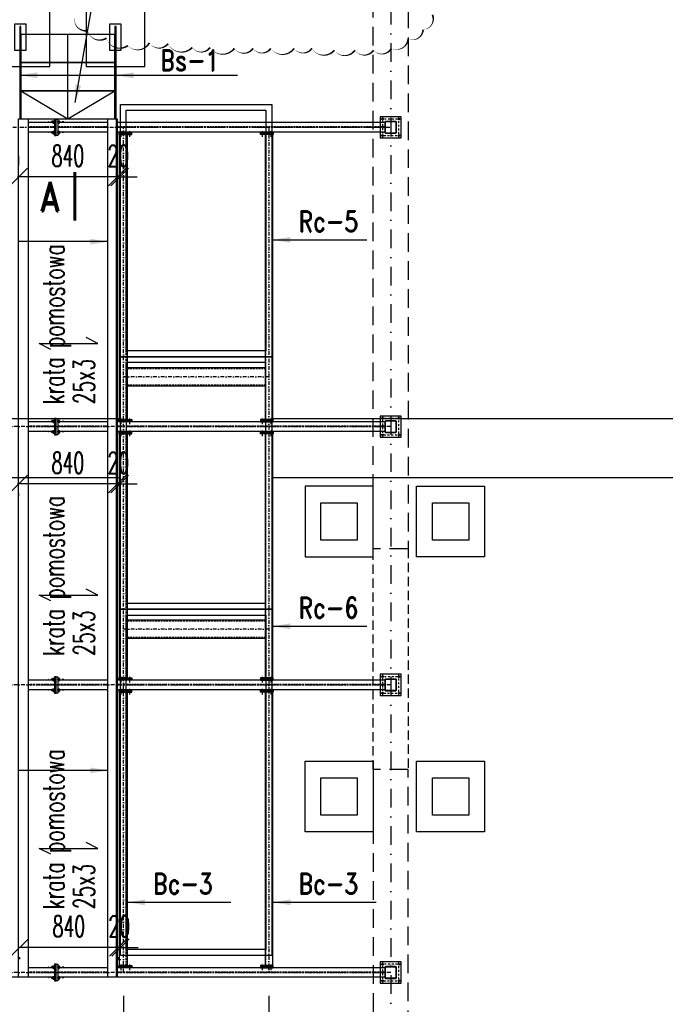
# Model space of a CAD drawing. Header units: millimetres. Extents: x -228255 to 14536, y -140109 to 119945.
# Tile 108 of 123: x -139315 to -133814, y 77579 to 85966. Entities that reach past the tile are written whole.
import ezdxf
from ezdxf.enums import TextEntityAlignment as Align

# ---------------------------------------------------------------- set-up
doc = ezdxf.new("R2010")
doc.units = ezdxf.units.MM
doc.header["$LTSCALE"] = 2.5
for name, pattern in [('DASHDOT', [25.4, 12.7, -6.35, 0, -6.35]), ('DASHDOT2', [12.7, 6.35, -3.175, 0, -3.175]), ('DASHED', [19.05, 12.7, -6.35]), ('DASHED2', [9.525, 6.35, -3.175])]:
    doc.linetypes.add(name, pattern=pattern)
for name, color, linetype in [('Gruba', 6, 'Continuous'), ('Kominy', 3, 'Continuous'), ('Krata pomostowa', 41, 'Continuous'), ('Laczniki', 30, 'Continuous'), ('Nadproza', 202, 'DASHED2'), ('Nr_dzwigar', 42, 'Continuous'), ('Nr_platwie', 230, 'Continuous'), ('Odnosnik', 54, 'Continuous'), ('Osie', 134, 'DASHDOT'), ('Osie_stal', 221, 'DASHDOT2'), ('S_dzwigary', 77, 'Continuous'), ('S_platwie', 13, 'Continuous'), ('Sciany_nosne', 2, 'DASHED'), ('stal', 4, 'Continuous'), ('Stal_nw', 181, 'DASHED2'), ('Urządzenie', 45, 'Continuous'), ('Uwagi', 10, 'Continuous'), ('Widok', 8, 'Continuous'), ('Wymiary', 86, 'Continuous')]:
    doc.layers.add(name, color=color, linetype=linetype)
doc.styles.add('Romans', font='romans.shx', dxfattribs={"width": 0.6})
doc.styles.get("Standard").update_dxf_attribs({"font": 'romans.shx', "width": 0.65})
doc.styles.add('style1', font='romand.shx', dxfattribs={"width": 0.8})
doc.dimstyles.new('Skala_100', dxfattribs={"dimtxt": 180, "dimasz": 150, "dimexe": 100, "dimexo": 200, "dimgap": 90, "dimtad": 1, "dimdec": 0, "dimrnd": 1, "dimdsep": 46, "dimtxsty": 'Romans', "dimblk": 'OBLIQUE', "dimcen": 0, "dimdle": 10, "dimclrd": 256, "dimclre": 256, "dimclrt": 31, "dimadec": 0, "dimazin": 0, "dimtfac": 1, "dimtdec": 0, "dimtix": 1, "dimtmove": 2, "dimatfit": 0, "dimfxl": 1, "dimtolj": 1, "dimtzin": 0, "dimlwd": -1, "dimlwe": -1, "dimarcsym": 0})

# ---------------------------------------------------------------- blocks, each defined once
blk = doc.blocks.new('Zk100x100x4')
for points in [[(-42, -50), (42, -50, 0.414214), (50, -42), (50, 42, 0.414214), (42, 50), (-42, 50, 0.414214), (-50, 42), (-50, -42, 0.414214)], [(-42, -46), (42, -46, 0.414214), (46, -42), (46, 42, 0.414214), (42, 46), (-42, 46, 0.414214), (-46, 42), (-46, -42, 0.414214)]]:
    blk.add_lwpolyline(points, format="xyb", close=True)
blk = doc.blocks.new('_Oblique')
at = {"color": 0, "linetype": 'ByBlock', "lineweight": -2}
blk.add_line((-0.5, -0.5), (0.5, 0.5), dxfattribs=at)
blk = doc.blocks.new('*D406')
at = {"layer": 'Defpoints', "color": 0, "ltscale": 0.5, "transparency": 16777216}
for p in [(-138431.2, 77849.6), (-141853.7, 77328.5), (-141853.7, 77068.3)]:
    blk.add_point(p, dxfattribs=at)
at = {"layer": 'Wymiary', "ltscale": 0.5, "transparency": 16777216}
for p, q in [((-138431.2, 77649.6), (-138431.2, 76968.3)), ((-141853.7, 77128.5), (-141853.7, 76968.3)), ((-138421.2, 77068.3), (-141863.7, 77068.3))]:
    blk.add_line(p, q, dxfattribs=at)
at = {"layer": 'Wymiary', "ltscale": 0.5, "transparency": 16777216, "xscale": 150, "yscale": 150, "zscale": 150, "rotation": 180}
blk.add_blockref('_Oblique', (-141853.7, 77068.3), dxfattribs=at)
at = {"layer": 'Wymiary', "ltscale": 0.5, "transparency": 16777216, "xscale": 150, "yscale": 150, "zscale": 150}
blk.add_blockref('_Oblique', (-138431.2, 77068.3), dxfattribs=at)
at = {"layer": 'Wymiary', "color": 31, "ltscale": 0.5, "transparency": 16777216, "insert": (-140142.5, 77248.3), "char_height": 180, "attachment_point": 5, "style": 'Romans'}
blk.add_mtext('\\A1;3422', dxfattribs=at)
blk = doc.blocks.new('*D407')
at = {"layer": 'Defpoints', "color": 0, "ltscale": 0.5, "transparency": 16777216}
for p in [(-138431.2, 77849.6), (-137191.2, 77849.6), (-137191.2, 77068.3)]:
    blk.add_point(p, dxfattribs=at)
at = {"layer": 'Wymiary', "ltscale": 0.5, "transparency": 16777216}
for p, q in [((-138431.2, 77649.6), (-138431.2, 76968.3)), ((-137191.2, 77649.6), (-137191.2, 76968.3)), ((-138441.2, 77068.3), (-137181.2, 77068.3))]:
    blk.add_line(p, q, dxfattribs=at)
at = {"layer": 'Wymiary', "ltscale": 0.5, "transparency": 16777216, "xscale": 150, "yscale": 150, "zscale": 150, "rotation": 180}
blk.add_blockref('_Oblique', (-138431.2, 77068.3), dxfattribs=at)
at = {"layer": 'Wymiary', "ltscale": 0.5, "transparency": 16777216, "xscale": 150, "yscale": 150, "zscale": 150}
blk.add_blockref('_Oblique', (-137191.2, 77068.3), dxfattribs=at)
at = {"layer": 'Wymiary', "color": 31, "ltscale": 0.5, "transparency": 16777216, "insert": (-137811.2, 77248.3), "char_height": 180, "attachment_point": 5, "style": 'Romans'}
blk.add_mtext('\\A1;1240', dxfattribs=at)
blk = doc.blocks.new('*D408')
at = {"layer": 'Defpoints', "color": 0, "ltscale": 0.5, "transparency": 16777216}
for p in [(-137191.2, 77849.6), (-136153.7, 77351.9), (-136153.7, 77068.3)]:
    blk.add_point(p, dxfattribs=at)
at = {"layer": 'Wymiary', "ltscale": 0.5, "transparency": 16777216}
for p, q in [((-137191.2, 77649.6), (-137191.2, 76968.3)), ((-136153.7, 77151.9), (-136153.7, 76968.3)), ((-137201.2, 77068.3), (-136143.7, 77068.3))]:
    blk.add_line(p, q, dxfattribs=at)
at = {"layer": 'Wymiary', "ltscale": 0.5, "transparency": 16777216, "xscale": 150, "yscale": 150, "zscale": 150, "rotation": 180}
blk.add_blockref('_Oblique', (-137191.2, 77068.3), dxfattribs=at)
at = {"layer": 'Wymiary', "ltscale": 0.5, "transparency": 16777216, "xscale": 150, "yscale": 150, "zscale": 150}
blk.add_blockref('_Oblique', (-136153.7, 77068.3), dxfattribs=at)
at = {"layer": 'Wymiary', "color": 31, "ltscale": 0.5, "transparency": 16777216, "insert": (-136672.5, 77248.3), "char_height": 180, "attachment_point": 5, "style": 'Romans'}
blk.add_mtext('\\A1;1038', dxfattribs=at)
blk = doc.blocks.new('nakretkaM12')
at = {"ltscale": 0.2}
for p, q in [((-10, 8.2), (-10, 5.5)), ((-10, 5.5), (-10, -5.5)), ((-9, 11), (-1, 11)), ((-9, 5.5), (-1, 5.5)), ((0, 8.2), (0, 5.5)), ((0, 5.5), (0, -5.5)), ((-10, -5.5), (-10, -8.2)), ((-9, -5.5), (-1, -5.5)), ((-9, -11), (-1, -11)), ((0, -5.5), (0, -8.2))]:
    blk.add_line(p, q, dxfattribs=at)
for centre, radius, start, end in [((-5.7, 8.2), 4.26, 139.93201, 220.06799), ((5.5, 0), 15.5, 159.33452, 200.66548), ((-4.3, 8.2), 4.26, 319.93201, 40.06799), ((-15.5, 0), 15.5, 339.33452, 20.66548), ((-5.7, -8.2), 4.26, 139.93201, 220.06799), ((-4.3, -8.2), 4.26, 319.93201, 40.06799)]:
    blk.add_arc(centre, radius, start, end, dxfattribs=at)
blk = doc.blocks.new('*D567')
at = {"layer": 'Defpoints', "color": 0, "ltscale": 0.5, "transparency": 16777216}
for p in [(-138483.7, 84626.7), (-138483.7, 84539.3), (-138463.7, 84539.3)]:
    blk.add_point(p, dxfattribs=at)
at = {"layer": 'Wymiary', "ltscale": 0.5, "transparency": 16777216}
for p, q in [((-138483.7, 84739.3), (-138483.7, 84726.7)), ((-138463.7, 84739.3), (-138463.7, 84726.7)), ((-138483.7, 84626.7), (-138633.7, 84626.7)), ((-138463.7, 84626.7), (-138483.7, 84626.7)), ((-138463.7, 84626.7), (-138313.7, 84626.7))]:
    blk.add_line(p, q, dxfattribs=at)
at = {"layer": 'Wymiary', "ltscale": 0.5, "transparency": 16777216, "xscale": 150, "yscale": 150, "zscale": 150}
blk.add_blockref('_Oblique', (-138483.7, 84626.7), dxfattribs=at)
at = {"layer": 'Wymiary', "ltscale": 0.5, "transparency": 16777216, "xscale": 150, "yscale": 150, "zscale": 150, "rotation": 180}
blk.add_blockref('_Oblique', (-138463.7, 84626.7), dxfattribs=at)
at = {"layer": 'Wymiary', "color": 31, "ltscale": 0.5, "transparency": 16777216, "insert": (-138473.7, 84806.7), "char_height": 180, "attachment_point": 5, "style": 'Romans'}
blk.add_mtext('\\A1;20', dxfattribs=at)
blk = doc.blocks.new('*D568')
at = {"layer": 'Defpoints', "color": 0, "ltscale": 0.5, "transparency": 16777216}
for p in [(-139323.7, 84626.7), (-139323.7, 84607.3), (-138483.7, 84539.3)]:
    blk.add_point(p, dxfattribs=at)
at = {"layer": 'Wymiary', "ltscale": 0.5, "transparency": 16777216}
for p, q in [((-139323.7, 84807.3), (-139323.7, 84726.7)), ((-138483.7, 84739.3), (-138483.7, 84726.7)), ((-138473.7, 84626.7), (-139333.7, 84626.7))]:
    blk.add_line(p, q, dxfattribs=at)
at = {"layer": 'Wymiary', "ltscale": 0.5, "transparency": 16777216, "xscale": 150, "yscale": 150, "zscale": 150, "rotation": 180}
blk.add_blockref('_Oblique', (-139323.7, 84626.7), dxfattribs=at)
at = {"layer": 'Wymiary', "ltscale": 0.5, "transparency": 16777216, "xscale": 150, "yscale": 150, "zscale": 150}
blk.add_blockref('_Oblique', (-138483.7, 84626.7), dxfattribs=at)
at = {"layer": 'Wymiary', "color": 31, "ltscale": 0.5, "transparency": 16777216, "insert": (-138903.7, 84806.7), "char_height": 180, "attachment_point": 5, "style": 'Romans'}
blk.add_mtext('\\A1;840', dxfattribs=at)
blk = doc.blocks.new('*D569')
at = {"layer": 'Defpoints', "color": 0, "ltscale": 0.5, "transparency": 16777216}
for p in [(-139323.7, 82130.5), (-138483.7, 82130.5), (-139323.7, 82011.6)]:
    blk.add_point(p, dxfattribs=at)
at = {"layer": 'Wymiary', "ltscale": 0.5, "transparency": 16777216}
for p, q in [((-138473.7, 82011.6), (-139333.7, 82011.6)), ((-139323.7, 81930.5), (-139323.7, 81911.6)), ((-138483.7, 81930.5), (-138483.7, 81911.6))]:
    blk.add_line(p, q, dxfattribs=at)
at = {"layer": 'Wymiary', "ltscale": 0.5, "transparency": 16777216, "xscale": 150, "yscale": 150, "zscale": 150, "rotation": 180}
blk.add_blockref('_Oblique', (-139323.7, 82011.6), dxfattribs=at)
at = {"layer": 'Wymiary', "ltscale": 0.5, "transparency": 16777216, "xscale": 150, "yscale": 150, "zscale": 150}
blk.add_blockref('_Oblique', (-138483.7, 82011.6), dxfattribs=at)
at = {"layer": 'Wymiary', "color": 31, "ltscale": 0.5, "transparency": 16777216, "insert": (-138903.7, 82191.6), "char_height": 180, "attachment_point": 5, "style": 'Romans'}
blk.add_mtext('\\A1;840', dxfattribs=at)
blk = doc.blocks.new('*D570')
at = {"layer": 'Defpoints', "color": 0, "ltscale": 0.5, "transparency": 16777216}
for p in [(-138483.7, 82102.5), (-138463.7, 82102.5), (-138463.7, 82011.6)]:
    blk.add_point(p, dxfattribs=at)
at = {"layer": 'Wymiary', "ltscale": 0.5, "transparency": 16777216}
for p, q in [((-138483.7, 82011.6), (-138633.7, 82011.6)), ((-138483.7, 82011.6), (-138463.7, 82011.6)), ((-138463.7, 82011.6), (-138313.7, 82011.6)), ((-138483.7, 81902.5), (-138483.7, 81911.6)), ((-138463.7, 81902.5), (-138463.7, 81911.6))]:
    blk.add_line(p, q, dxfattribs=at)
at = {"layer": 'Wymiary', "ltscale": 0.5, "transparency": 16777216, "xscale": 150, "yscale": 150, "zscale": 150}
blk.add_blockref('_Oblique', (-138483.7, 82011.6), dxfattribs=at)
at = {"layer": 'Wymiary', "ltscale": 0.5, "transparency": 16777216, "xscale": 150, "yscale": 150, "zscale": 150, "rotation": 180}
blk.add_blockref('_Oblique', (-138463.7, 82011.6), dxfattribs=at)
at = {"layer": 'Wymiary', "color": 31, "ltscale": 0.5, "transparency": 16777216, "insert": (-138473.7, 82191.6), "char_height": 180, "attachment_point": 5, "style": 'Romans'}
blk.add_mtext('\\A1;20', dxfattribs=at)
blk = doc.blocks.new('*D571')
at = {"layer": 'Defpoints', "color": 0, "ltscale": 0.5, "transparency": 16777216}
for p in [(-139315.7, 78181.3), (-138475.7, 78181.3), (-139315.7, 78062.4)]:
    blk.add_point(p, dxfattribs=at)
at = {"layer": 'Wymiary', "ltscale": 0.5, "transparency": 16777216}
for p, q in [((-138465.7, 78062.4), (-139325.7, 78062.4)), ((-139315.7, 77981.3), (-139315.7, 77962.4)), ((-138475.7, 77981.3), (-138475.7, 77962.4))]:
    blk.add_line(p, q, dxfattribs=at)
at = {"layer": 'Wymiary', "ltscale": 0.5, "transparency": 16777216, "xscale": 150, "yscale": 150, "zscale": 150, "rotation": 180}
blk.add_blockref('_Oblique', (-139315.7, 78062.4), dxfattribs=at)
at = {"layer": 'Wymiary', "ltscale": 0.5, "transparency": 16777216, "xscale": 150, "yscale": 150, "zscale": 150}
blk.add_blockref('_Oblique', (-138475.7, 78062.4), dxfattribs=at)
at = {"layer": 'Wymiary', "color": 31, "ltscale": 0.5, "transparency": 16777216, "insert": (-138895.7, 78242.4), "char_height": 180, "attachment_point": 5, "style": 'Romans'}
blk.add_mtext('\\A1;840', dxfattribs=at)
blk = doc.blocks.new('*D572')
at = {"layer": 'Defpoints', "color": 0, "ltscale": 0.5, "transparency": 16777216}
for p in [(-138475.7, 78153.3), (-138455.7, 78153.3), (-138455.7, 78062.4)]:
    blk.add_point(p, dxfattribs=at)
at = {"layer": 'Wymiary', "ltscale": 0.5, "transparency": 16777216}
for p, q in [((-138475.7, 78062.4), (-138625.7, 78062.4)), ((-138475.7, 78062.4), (-138455.7, 78062.4)), ((-138455.7, 78062.4), (-138305.7, 78062.4)), ((-138475.7, 77953.3), (-138475.7, 77962.4)), ((-138455.7, 77953.3), (-138455.7, 77962.4))]:
    blk.add_line(p, q, dxfattribs=at)
at = {"layer": 'Wymiary', "ltscale": 0.5, "transparency": 16777216, "xscale": 150, "yscale": 150, "zscale": 150}
blk.add_blockref('_Oblique', (-138475.7, 78062.4), dxfattribs=at)
at = {"layer": 'Wymiary', "ltscale": 0.5, "transparency": 16777216, "xscale": 150, "yscale": 150, "zscale": 150, "rotation": 180}
blk.add_blockref('_Oblique', (-138455.7, 78062.4), dxfattribs=at)
at = {"layer": 'Wymiary', "color": 31, "ltscale": 0.5, "transparency": 16777216, "insert": (-138465.7, 78242.4), "char_height": 180, "attachment_point": 5, "style": 'Romans'}
blk.add_mtext('\\A1;20', dxfattribs=at)

msp = doc.modelspace()

# ---------------------------------------------------------------- linework, layer by layer
at = {"layer": 'Gruba', "const_width": 25}
msp.add_lwpolyline([(-138845.68, 84669.53), (-138845.68, 84252.86)], dxfattribs=at)
at = {"layer": 'Gruba', "ltscale": 0.5}
for points in [[(-139049.24, 83158.02), (-139149.24, 83208.02), (-138649.24, 83208.02), (-138749.24, 83258.02)], [(-139049.24, 81015.28), (-139149.24, 81065.28), (-138649.24, 81065.28), (-138749.24, 81115.28)], [(-139049.24, 78856.23), (-139149.24, 78906.23), (-138649.24, 78906.23), (-138749.24, 78956.23)]]:
    msp.add_lwpolyline(points, dxfattribs=at)
at = {"layer": 'Kominy', "ltscale": 5}
for points in [[(-136303.61, 81991.17), (-136883.61, 81991.17), (-136883.61, 81391.17), (-136303.61, 81391.17)], [(-135933.7, 81991.17), (-135353.7, 81991.17), (-135353.7, 81391.17), (-135933.7, 81391.17)], [(-136748.61, 81851.17), (-136438.61, 81851.17), (-136438.61, 81531.17), (-136748.61, 81531.17)], [(-135798.7, 81851.17), (-135488.7, 81851.17), (-135488.7, 81531.17), (-135798.7, 81531.17)], [(-136883.61, 79649.24), (-136303.61, 79649.24), (-136303.61, 79049.24), (-136883.61, 79049.24)], [(-135933.7, 79649.24), (-135353.7, 79649.24), (-135353.7, 79049.24), (-135933.7, 79049.24)], [(-136748.61, 79509.24), (-136438.61, 79509.24), (-136438.61, 79189.24), (-136748.61, 79189.24)], [(-135798.7, 79509.24), (-135488.7, 79509.24), (-135488.7, 79189.24), (-135798.7, 79189.24)]]:
    msp.add_lwpolyline(points, close=True, dxfattribs=at)
at = {"layer": 'Krata pomostowa', "ltscale": 0.5}
for p, q in [((-138903.7, 85120.65), (-138903.7, 85840.65)), ((-139303.7, 85360.65), (-138903.7, 85120.65)), ((-138903.7, 85120.65), (-138503.7, 85360.65))]:
    msp.add_line(p, q, dxfattribs=at)
for points in [[(-139303.7, 85600.65), (-138503.7, 85600.65), (-138503.7, 85840.65), (-139303.7, 85840.65)], [(-139303.7, 85360.65), (-138503.7, 85360.65), (-138503.7, 85600.65), (-139303.7, 85600.65)], [(-139303.7, 85120.65), (-138503.7, 85120.65), (-138503.7, 85360.65), (-139303.7, 85360.65)]]:
    msp.add_lwpolyline(points, close=True, dxfattribs=at)
at = {"layer": 'Laczniki', "ltscale": 0.5}
for p, q in [((-139041.2, 85099.65), (-139040.2, 85100.65)), ((-139041.2, 85089.65), (-139041.2, 85099.65)), ((-139041.2, 85089.65), (-139040.2, 85088.65)), ((-139031.2, 85100.65), (-139040.2, 85100.65)), ((-139040.2, 85100.65), (-139040.2, 85088.65)), ((-139031.2, 85088.65), (-139040.2, 85088.65)), ((-139041.2, 85009.65), (-139040.2, 85010.65)), ((-139041.2, 84999.65), (-139041.2, 85009.65)), ((-139041.2, 84999.65), (-139040.2, 84998.65)), ((-139031.2, 85010.65), (-139040.2, 85010.65)), ((-139040.2, 85010.65), (-139040.2, 84998.65)), ((-139031.2, 84998.65), (-139040.2, 84998.65)), ((-139041.2, 82549.65), (-139040.2, 82550.65)), ((-139041.2, 82539.65), (-139041.2, 82549.65)), ((-139041.2, 82539.65), (-139040.2, 82538.65)), ((-139031.2, 82550.65), (-139040.2, 82550.65)), ((-139040.2, 82550.65), (-139040.2, 82538.65)), ((-139031.2, 82538.65), (-139040.2, 82538.65)), ((-139041.2, 82459.65), (-139040.2, 82460.65)), ((-139041.2, 82449.65), (-139041.2, 82459.65)), ((-139041.2, 82449.65), (-139040.2, 82448.65)), ((-139031.2, 82460.65), (-139040.2, 82460.65)), ((-139040.2, 82460.65), (-139040.2, 82448.65)), ((-139031.2, 82448.65), (-139040.2, 82448.65)), ((-139041.2, 80349.65), (-139040.2, 80350.65)), ((-139041.2, 80339.65), (-139041.2, 80349.65)), ((-139041.2, 80339.65), (-139040.2, 80338.65)), ((-139031.2, 80350.65), (-139040.2, 80350.65)), ((-139040.2, 80350.65), (-139040.2, 80338.65)), ((-139031.2, 80338.65), (-139040.2, 80338.65)), ((-139041.2, 80259.65), (-139040.2, 80260.65)), ((-139041.2, 80249.65), (-139041.2, 80259.65)), ((-139041.2, 80249.65), (-139040.2, 80248.65)), ((-139031.2, 80260.65), (-139040.2, 80260.65)), ((-139040.2, 80260.65), (-139040.2, 80248.65)), ((-139031.2, 80248.65), (-139040.2, 80248.65)), ((-139041.2, 77899.65), (-139040.2, 77900.65)), ((-139041.2, 77889.65), (-139041.2, 77899.65)), ((-139041.2, 77889.65), (-139040.2, 77888.65)), ((-139031.2, 77900.65), (-139040.2, 77900.65)), ((-139040.2, 77900.65), (-139040.2, 77888.65)), ((-139031.2, 77888.65), (-139040.2, 77888.65)), ((-139041.2, 77809.65), (-139040.2, 77810.65)), ((-139041.2, 77799.65), (-139041.2, 77809.65)), ((-139041.2, 77799.65), (-139040.2, 77798.65)), ((-139031.2, 77810.65), (-139040.2, 77810.65)), ((-139040.2, 77810.65), (-139040.2, 77798.65)), ((-139031.2, 77798.65), (-139040.2, 77798.65))]:
    msp.add_line(p, q, dxfattribs=at)
for points in [[(-139021.2, 85082.65), (-139018.7, 85082.65), (-139018.7, 85106.65), (-139021.2, 85106.65)], [(-138988.7, 85082.65), (-138986.2, 85082.65), (-138986.2, 85106.65), (-138988.7, 85106.65)], [(-139021.2, 84992.65), (-139018.7, 84992.65), (-139018.7, 85016.65), (-139021.2, 85016.65)], [(-138988.7, 84992.65), (-138986.2, 84992.65), (-138986.2, 85016.65), (-138988.7, 85016.65)], [(-139021.2, 82532.65), (-139018.7, 82532.65), (-139018.7, 82556.65), (-139021.2, 82556.65)], [(-138988.7, 82532.65), (-138986.2, 82532.65), (-138986.2, 82556.65), (-138988.7, 82556.65)], [(-139021.2, 82442.65), (-139018.7, 82442.65), (-139018.7, 82466.65), (-139021.2, 82466.65)], [(-138988.7, 82442.65), (-138986.2, 82442.65), (-138986.2, 82466.65), (-138988.7, 82466.65)], [(-139021.2, 80332.65), (-139018.7, 80332.65), (-139018.7, 80356.65), (-139021.2, 80356.65)], [(-138988.7, 80332.65), (-138986.2, 80332.65), (-138986.2, 80356.65), (-138988.7, 80356.65)], [(-139021.2, 80242.65), (-139018.7, 80242.65), (-139018.7, 80266.65), (-139021.2, 80266.65)], [(-138988.7, 80242.65), (-138986.2, 80242.65), (-138986.2, 80266.65), (-138988.7, 80266.65)], [(-139021.2, 77882.65), (-139018.7, 77882.65), (-139018.7, 77906.65), (-139021.2, 77906.65)], [(-138988.7, 77882.65), (-138986.2, 77882.65), (-138986.2, 77906.65), (-138988.7, 77906.65)], [(-139021.2, 77792.65), (-139018.7, 77792.65), (-139018.7, 77816.65), (-139021.2, 77816.65)], [(-138988.7, 77792.65), (-138986.2, 77792.65), (-138986.2, 77816.65), (-138988.7, 77816.65)]]:
    msp.add_lwpolyline(points, close=True, dxfattribs=at)
at = {"layer": 'Nadproza', "ltscale": 5}
for p, q in [((-136303.7, 79579.24), (-136303.7, 81459.24)), ((-136003.7, 81459.24), (-136003.7, 79579.24))]:
    msp.add_line(p, q, dxfattribs=at)
at = {"layer": 'Osie', "ltscale": 5}
msp.add_line((-136153.7, 88623.95), (-136153.7, 71319.24), dxfattribs=at)
at = {"layer": 'Osie'}
for p, q in [((-141853.7, 85049.65), (-136153.7, 85049.65)), ((-138431.2, 77849.65), (-138431.2, 85049.65)), ((-137191.2, 85049.65), (-137191.2, 77849.65)), ((-137191.2, 82924.65), (-138431.2, 82924.65)), ((-136153.7, 82499.65), (-141853.7, 82499.65)), ((-137191.2, 80774.65), (-138431.2, 80774.65)), ((-136153.7, 80299.65), (-141853.7, 80299.65)), ((-136153.7, 77849.65), (-141853.7, 77849.65))]:
    msp.add_line(p, q, dxfattribs=at)
at = {"layer": 'Osie', "ltscale": 0.5}
for p, q in [((-138938.2, 85094.65), (-139069.2, 85094.65)), ((-138938.2, 85004.65), (-139069.2, 85004.65)), ((-138938.2, 82544.65), (-139069.2, 82544.65)), ((-138938.2, 82454.65), (-139069.2, 82454.65)), ((-138938.2, 80344.65), (-139069.2, 80344.65)), ((-138938.2, 80254.65), (-139069.2, 80254.65)), ((-138938.2, 77894.65), (-139069.2, 77894.65)), ((-138938.2, 77804.65), (-139069.2, 77804.65))]:
    msp.add_line(p, q, dxfattribs=at)
at = {"layer": 'Osie_stal'}
for p, q in [((-136223.7, 85139.65), (-136223.7, 84959.65)), ((-136083.7, 84959.65), (-136083.7, 85139.65)), ((-136063.7, 85119.65), (-136243.7, 85119.65)), ((-138450.7, 84968.65), (-138450.7, 85028.65)), ((-138376.7, 84968.65), (-138376.7, 85028.65)), ((-137245.7, 84968.65), (-137245.7, 85028.65)), ((-137171.7, 84968.65), (-137171.7, 85028.65)), ((-136243.7, 84979.65), (-136063.7, 84979.65)), ((-138450.7, 82520.65), (-138450.7, 82580.65)), ((-138376.7, 82520.65), (-138376.7, 82580.65)), ((-137245.7, 82520.65), (-137245.7, 82580.65)), ((-137171.7, 82520.65), (-137171.7, 82580.65)), ((-136063.7, 82569.65), (-136243.7, 82569.65)), ((-136223.7, 82589.65), (-136223.7, 82409.65)), ((-136083.7, 82409.65), (-136083.7, 82589.65)), ((-138450.7, 82418.65), (-138450.7, 82478.65)), ((-138376.7, 82418.65), (-138376.7, 82478.65)), ((-137245.7, 82418.65), (-137245.7, 82478.65)), ((-137171.7, 82418.65), (-137171.7, 82478.65)), ((-136243.7, 82429.65), (-136063.7, 82429.65)), ((-138450.7, 80320.65), (-138450.7, 80380.65)), ((-138376.7, 80320.65), (-138376.7, 80380.65)), ((-137245.7, 80320.65), (-137245.7, 80380.65)), ((-137171.7, 80320.65), (-137171.7, 80380.65)), ((-136063.7, 80369.65), (-136243.7, 80369.65)), ((-136223.7, 80389.65), (-136223.7, 80209.65)), ((-136083.7, 80209.65), (-136083.7, 80389.65)), ((-138450.7, 80218.65), (-138450.7, 80278.65)), ((-138376.7, 80218.65), (-138376.7, 80278.65)), ((-137245.7, 80218.65), (-137245.7, 80278.65)), ((-137171.7, 80218.65), (-137171.7, 80278.65)), ((-136243.7, 80229.65), (-136063.7, 80229.65)), ((-138450.7, 77870.65), (-138450.7, 77930.65)), ((-138376.7, 77870.65), (-138376.7, 77930.65)), ((-137245.7, 77870.65), (-137245.7, 77930.65)), ((-137171.7, 77870.65), (-137171.7, 77930.65)), ((-136063.7, 77919.65), (-136243.7, 77919.65)), ((-136223.7, 77939.65), (-136223.7, 77759.65)), ((-136083.7, 77759.65), (-136083.7, 77939.65)), ((-136243.7, 77779.65), (-136063.7, 77779.65))]:
    msp.add_line(p, q, dxfattribs=at)
at = {"layer": 'S_dzwigary', "ltscale": 0.5}
for points in [[(-139303.7, 85707.17), (-139258.7, 85707.17), (-139258.7, 85927.17), (-139358.7, 85927.17), (-139358.7, 85707.17), (-139313.7, 85707.17)], [(-138493.7, 85707.17), (-138448.7, 85707.17), (-138448.7, 85927.17), (-138548.7, 85927.17), (-138548.7, 85707.17), (-138503.7, 85707.17)]]:
    msp.add_lwpolyline(points, dxfattribs=at)
for points in [[(-139313.7, 85120.65), (-139303.7, 85120.65), (-139303.7, 85909.25), (-139313.7, 85909.25)], [(-138503.7, 85120.65), (-138493.7, 85120.65), (-138493.7, 85909.25), (-138503.7, 85909.25)]]:
    msp.add_lwpolyline(points, close=True, dxfattribs=at)
at = {"layer": 'S_platwie', "ltscale": 0.5}
msp.add_line((-138491.7, 85120.65), (-138491.7, 77810.65), dxfattribs=at)
for points in [[(-139323.7, 85120.65), (-139243.7, 85120.65), (-139243.7, 77810.65), (-139323.7, 77810.65)], [(-138563.7, 85120.65), (-138483.7, 85120.65), (-138483.7, 77810.65), (-138563.7, 77810.65)]]:
    msp.add_lwpolyline(points, close=True, dxfattribs=at)
at = {"layer": 'Sciany_nosne', "ltscale": 5}
for p, q in [((-136303.7, 81459.24), (-136303.7, 87719.24)), ((-136003.7, 87719.24), (-136003.7, 81459.24)), ((-136003.7, 81459.24), (-136303.7, 81459.24)), ((-136003.7, 79579.24), (-136303.7, 79579.24)), ((-136303.7, 79579.24), (-136303.7, 73319.24)), ((-136003.7, 73319.24), (-136003.7, 79579.24))]:
    msp.add_line(p, q, dxfattribs=at)
at = {"layer": 'stal'}
for p, q in [((-139018.7, 85090.65), (-139243.7, 85090.65)), ((-138563.7, 85090.65), (-138988.7, 85090.65)), ((-136203.7, 85090.65), (-138483.7, 85090.65)), ((-139018.7, 85008.65), (-139243.7, 85008.65)), ((-138563.7, 85008.65), (-138988.7, 85008.65)), ((-136203.7, 85008.65), (-138483.7, 85008.65)), ((-139018.7, 82540.65), (-139243.7, 82540.65)), ((-138563.7, 82540.65), (-138988.7, 82540.65)), ((-136203.7, 82540.65), (-138483.7, 82540.65)), ((-139018.7, 82458.65), (-139243.7, 82458.65)), ((-138563.7, 82458.65), (-138988.7, 82458.65)), ((-136203.7, 82458.65), (-138483.7, 82458.65)), ((-139018.7, 80340.65), (-139243.7, 80340.65)), ((-138563.7, 80340.65), (-138988.7, 80340.65)), ((-136203.7, 80340.65), (-138483.7, 80340.65)), ((-139018.7, 80258.65), (-139243.7, 80258.65)), ((-138563.7, 80258.65), (-138988.7, 80258.65)), ((-136203.7, 80258.65), (-138483.7, 80258.65)), ((-139018.7, 77890.65), (-139243.7, 77890.65)), ((-138563.7, 77890.65), (-138988.7, 77890.65)), ((-136203.7, 77890.65), (-138483.7, 77890.65)), ((-139018.7, 77808.65), (-141803.7, 77808.65)), ((-136203.7, 77808.65), (-138988.7, 77808.65))]:
    msp.add_line(p, q, dxfattribs=at)
for points in [[(-136243.7, 84959.65), (-136063.7, 84959.65), (-136063.7, 85139.65), (-136243.7, 85139.65)], [(-138468.7, 84998.65), (-138358.7, 84998.65), (-138358.7, 85008.65), (-138468.7, 85008.65)], [(-138468.7, 84988.65), (-138358.7, 84988.65), (-138358.7, 84998.65), (-138468.7, 84998.65)], [(-138463.7, 84988.65), (-138398.7, 84988.65), (-138398.7, 82560.65), (-138463.7, 82560.65)], [(-137153.7, 84998.65), (-137263.7, 84998.65), (-137263.7, 85008.65), (-137153.7, 85008.65)], [(-137153.7, 84988.65), (-137263.7, 84988.65), (-137263.7, 84998.65), (-137153.7, 84998.65)], [(-137158.7, 84988.65), (-137223.7, 84988.65), (-137223.7, 82560.65), (-137158.7, 82560.65)], [(-138398.7, 83004.65), (-137223.7, 83004.65), (-137223.7, 82844.65), (-138398.7, 82844.65)], [(-138468.7, 82560.65), (-138358.7, 82560.65), (-138358.7, 82550.65), (-138468.7, 82550.65)], [(-138468.7, 82550.65), (-138358.7, 82550.65), (-138358.7, 82540.65), (-138468.7, 82540.65)], [(-137153.7, 82560.65), (-137263.7, 82560.65), (-137263.7, 82550.65), (-137153.7, 82550.65)], [(-137153.7, 82550.65), (-137263.7, 82550.65), (-137263.7, 82540.65), (-137153.7, 82540.65)], [(-136243.7, 82409.65), (-136063.7, 82409.65), (-136063.7, 82589.65), (-136243.7, 82589.65)], [(-138468.7, 82448.65), (-138358.7, 82448.65), (-138358.7, 82458.65), (-138468.7, 82458.65)], [(-138468.7, 82438.65), (-138358.7, 82438.65), (-138358.7, 82448.65), (-138468.7, 82448.65)], [(-137153.7, 82448.65), (-137263.7, 82448.65), (-137263.7, 82458.65), (-137153.7, 82458.65)], [(-137153.7, 82438.65), (-137263.7, 82438.65), (-137263.7, 82448.65), (-137153.7, 82448.65)], [(-138463.7, 82438.65), (-138398.7, 82438.65), (-138398.7, 80360.65), (-138463.7, 80360.65)], [(-137158.7, 82438.65), (-137223.7, 82438.65), (-137223.7, 80360.65), (-137158.7, 80360.65)], [(-138398.7, 80854.65), (-137223.7, 80854.65), (-137223.7, 80694.65), (-138398.7, 80694.65)], [(-138468.7, 80360.65), (-138358.7, 80360.65), (-138358.7, 80350.65), (-138468.7, 80350.65)], [(-137153.7, 80360.65), (-137263.7, 80360.65), (-137263.7, 80350.65), (-137153.7, 80350.65)], [(-136243.7, 80209.65), (-136063.7, 80209.65), (-136063.7, 80389.65), (-136243.7, 80389.65)], [(-138468.7, 80350.65), (-138358.7, 80350.65), (-138358.7, 80340.65), (-138468.7, 80340.65)], [(-137153.7, 80350.65), (-137263.7, 80350.65), (-137263.7, 80340.65), (-137153.7, 80340.65)], [(-138468.7, 80248.65), (-138358.7, 80248.65), (-138358.7, 80258.65), (-138468.7, 80258.65)], [(-138468.7, 80238.65), (-138358.7, 80238.65), (-138358.7, 80248.65), (-138468.7, 80248.65)], [(-138463.7, 80238.65), (-138398.7, 80238.65), (-138398.7, 77910.65), (-138463.7, 77910.65)], [(-137153.7, 80248.65), (-137263.7, 80248.65), (-137263.7, 80258.65), (-137153.7, 80258.65)], [(-137153.7, 80238.65), (-137263.7, 80238.65), (-137263.7, 80248.65), (-137153.7, 80248.65)], [(-137158.7, 80238.65), (-137223.7, 80238.65), (-137223.7, 77910.65), (-137158.7, 77910.65)], [(-136243.7, 77759.65), (-136063.7, 77759.65), (-136063.7, 77939.65), (-136243.7, 77939.65)], [(-138468.7, 77910.65), (-138358.7, 77910.65), (-138358.7, 77900.65), (-138468.7, 77900.65)], [(-138468.7, 77900.65), (-138358.7, 77900.65), (-138358.7, 77890.65), (-138468.7, 77890.65)], [(-137153.7, 77910.65), (-137263.7, 77910.65), (-137263.7, 77900.65), (-137153.7, 77900.65)], [(-137153.7, 77900.65), (-137263.7, 77900.65), (-137263.7, 77890.65), (-137153.7, 77890.65)]]:
    msp.add_lwpolyline(points, close=True, dxfattribs=at)
at = {"layer": 'stal', "ltscale": 0.5}
for points in [[(-139018.7, 84979.65), (-139003.7, 84979.65), (-139003.7, 85119.65), (-139018.7, 85119.65)], [(-138988.7, 84979.65), (-139003.7, 84979.65), (-139003.7, 85119.65), (-138988.7, 85119.65)], [(-139018.7, 82429.65), (-139003.7, 82429.65), (-139003.7, 82569.65), (-139018.7, 82569.65)], [(-138988.7, 82429.65), (-139003.7, 82429.65), (-139003.7, 82569.65), (-138988.7, 82569.65)], [(-139018.7, 80229.65), (-139003.7, 80229.65), (-139003.7, 80369.65), (-139018.7, 80369.65)], [(-138988.7, 80229.65), (-139003.7, 80229.65), (-139003.7, 80369.65), (-138988.7, 80369.65)], [(-139018.7, 77779.65), (-139003.7, 77779.65), (-139003.7, 77919.65), (-139018.7, 77919.65)], [(-138988.7, 77779.65), (-139003.7, 77779.65), (-139003.7, 77919.65), (-138988.7, 77919.65)]]:
    msp.add_lwpolyline(points, close=True, dxfattribs=at)
at = {"layer": 'stal'}
for centre in [(-136223.7, 85119.65), (-136083.7, 85119.65), (-136223.7, 84979.65), (-136083.7, 84979.65), (-136223.7, 82569.65), (-136083.7, 82569.65), (-136223.7, 82429.65), (-136083.7, 82429.65), (-136223.7, 80369.65), (-136083.7, 80369.65), (-136223.7, 80229.65), (-136083.7, 80229.65), (-136223.7, 77919.65), (-136083.7, 77919.65), (-136223.7, 77779.65), (-136083.7, 77779.65)]:
    msp.add_circle(centre, 6.5, dxfattribs=at)
at = {"layer": 'Stal_nw'}
for p, q in [((-139018.7, 85052.15), (-139243.7, 85052.15)), ((-138563.7, 85052.15), (-138988.7, 85052.15)), ((-136203.7, 85052.15), (-138483.7, 85052.15)), ((-139018.7, 85047.15), (-139243.7, 85047.15)), ((-138563.7, 85047.15), (-138988.7, 85047.15)), ((-136203.7, 85047.15), (-138483.7, 85047.15)), ((-138406.2, 82560.65), (-138406.2, 84991.81)), ((-137216.2, 82560.65), (-137216.2, 84991.81)), ((-138398.7, 82994.15), (-137223.7, 82994.15)), ((-138398.7, 82855.15), (-137223.7, 82855.15)), ((-139018.7, 82502.15), (-139243.7, 82502.15)), ((-139018.7, 82497.15), (-139243.7, 82497.15)), ((-138563.7, 82502.15), (-138988.7, 82502.15)), ((-138563.7, 82497.15), (-138988.7, 82497.15)), ((-136203.7, 82502.15), (-138483.7, 82502.15)), ((-136203.7, 82497.15), (-138483.7, 82497.15)), ((-138406.2, 80360.65), (-138406.2, 82441.81)), ((-137216.2, 80360.65), (-137216.2, 82441.81)), ((-138398.7, 80844.15), (-137223.7, 80844.15)), ((-138398.7, 80705.15), (-137223.7, 80705.15)), ((-139018.7, 80302.15), (-139243.7, 80302.15)), ((-139018.7, 80297.15), (-139243.7, 80297.15)), ((-138563.7, 80302.15), (-138988.7, 80302.15)), ((-138563.7, 80297.15), (-138988.7, 80297.15)), ((-136203.7, 80302.15), (-138483.7, 80302.15)), ((-136203.7, 80297.15), (-138483.7, 80297.15)), ((-138406.2, 77910.65), (-138406.2, 80241.81)), ((-137216.2, 77910.65), (-137216.2, 80241.81)), ((-139018.7, 77852.15), (-139243.7, 77852.15)), ((-139018.7, 77847.15), (-139243.7, 77847.15)), ((-138563.7, 77852.15), (-138988.7, 77852.15)), ((-138563.7, 77847.15), (-138988.7, 77847.15)), ((-136203.7, 77852.15), (-138483.7, 77852.15)), ((-136203.7, 77847.15), (-138483.7, 77847.15))]:
    msp.add_line(p, q, dxfattribs=at)
at = {"layer": 'Urządzenie', "ltscale": 5}
for p, q in [((-138456.7, 82566.62), (-141843.7, 82566.62)), ((-132552.52, 82566.62), (-137166.7, 82566.62)), ((-141843.7, 82066.62), (-138456.7, 82066.62)), ((-137166.7, 82066.62), (-132795, 82066.62))]:
    msp.add_line(p, q, dxfattribs=at)
for points in [[(-138456.7, 85244.65), (-137166.7, 85244.65), (-137166.7, 77994.65), (-138456.7, 77994.65)], [(-137216.7, 83144.65), (-138406.7, 83144.65), (-138406.7, 85194.65), (-137216.7, 85194.65)], [(-137166.7, 83094.65), (-138456.7, 83094.65), (-138456.7, 83094.65), (-137166.7, 83094.65)], [(-138406.7, 80994.65), (-137216.7, 80994.65), (-137216.7, 83044.65), (-138406.7, 83044.65)], [(-138456.7, 80944.65), (-137166.7, 80944.65), (-137166.7, 80944.65), (-138456.7, 80944.65)], [(-137216.7, 78044.65), (-138406.7, 78044.65), (-138406.7, 80894.65), (-137216.7, 80894.65)]]:
    msp.add_lwpolyline(points, close=True, dxfattribs=at)
at = {"layer": 'Uwagi', "ltscale": 0.5}
msp.add_lwpolyline([(-138846.72, 85984.13, 0, 15, 0.5205671), (-138735.28, 85872.76, 0, 15, 0.5205671), (-138735.28, 85872.76, 0, 15, 0.5205671), (-138576.08, 85809.12, 0, 15, 0.5205671), (-138576.08, 85809.12, 0, 15, 0.5205671), (-138393, 85745.48, 0, 15, 0.5205671), (-138393, 85745.48, 0, 15, 0.5205671), (-138209.93, 85769.34, 0, 15, 0.5205671), (-138209.93, 85769.34, 0, 15, 0.5205671), (-138050.73, 85761.39, 0, 15, 0.5205671), (-138050.73, 85761.39, 0, 15, 0.5205671), (-137843.77, 85729.57, 0, 15, 0.5205671), (-137843.77, 85729.57, 0, 15, 0.5205671), (-137692.53, 85729.57, 0, 15, 0.5205671), (-137692.53, 85729.57, 0, 15, 0.5205671), (-137485.57, 85721.61, 0, 15, 0.5205671), (-137485.57, 85721.61, 0, 15, 0.5205671), (-137326.37, 85721.61, 0, 15, 0.5205671), (-137326.37, 85721.61, 0, 15, 0.5205671), (-137175.14, 85721.61, 0, 15, 0.5205671), (-137175.14, 85721.61, 0, 15, 0.5205671), (-136976.14, 85721.61, 0, 15, 0.5205671), (-136976.14, 85721.61, 0, 15, 0.5205671), (-136824.9, 85721.61, 0, 15, 0.5205671), (-136824.9, 85721.61, 0, 15, 0.5205671), (-136633.86, 85705.7, 0, 15, 0.5205671), (-136633.86, 85705.7, 0, 15, 0.5205671), (-136458.75, 85705.7, 0, 15, 0.5205671), (-136458.75, 85705.7, 0, 15, 0.5205671), (-136299.55, 85705.7, 0, 15, 0.5205671), (-136299.55, 85705.7, 0, 15, 0.5205671), (-136148.31, 85721.61, 0, 15, 0.5205671), (-136148.31, 85721.61, 0, 15, 0.5205671), (-136005.03, 85801.16, 0, 15, 0.5205671), (-136005.03, 85801.16, 0, 15, 0.5205671), (-135877.67, 85880.72, 0, 15, 0.5205671), (-135877.67, 85880.72, 0, 15, 0.5205671), (-135798.07, 86008, 0, 15, 0.5205671)], format="xyseb", dxfattribs=at)
at = {"layer": 'Widok', "ltscale": 0.5}
msp.add_line((-139243.7, 85120.65), (-138563.7, 85120.65), dxfattribs=at)
for points in [[(-139558.7, 85567.17), (-139058.7, 85567.17), (-139058.7, 86067.17), (-139558.7, 86067.17)], [(-138748.7, 85567.17), (-138248.7, 85567.17), (-138248.7, 86067.17), (-138748.7, 86067.17)]]:
    msp.add_lwpolyline(points, close=True, dxfattribs=at)

# ---------------------------------------------------------------- block references
at = {"layer": 'Laczniki', "ltscale": 0.5}
for p in [(-139021.2, 85094.65), (-138976.2, 85094.65), (-139021.2, 85004.65), (-138976.2, 85004.65), (-139021.2, 82544.65), (-138976.2, 82544.65), (-139021.2, 82454.65), (-138976.2, 82454.65), (-139021.2, 80344.65), (-138976.2, 80344.65), (-139021.2, 80254.65), (-138976.2, 80254.65), (-139021.2, 77894.65), (-138976.2, 77894.65), (-139021.2, 77804.65), (-138976.2, 77804.65)]:
    msp.add_blockref('nakretkaM12', p, dxfattribs=at)
at = {"layer": 'stal'}
for p in [(-136153.7, 85049.65), (-136153.7, 82499.65), (-136153.7, 80299.65), (-136153.7, 77849.65)]:
    msp.add_blockref('Zk100x100x4', p, dxfattribs=at)

# ---------------------------------------------------------------- texts
at = {"layer": 'Gruba', "style": 'style1', "width": 0.8}
msp.add_text('A', height=250, dxfattribs=at).set_placement((-138970.68, 84461.19), align=Align.MIDDLE_RIGHT)
at = {"layer": 'Gruba', "ltscale": 0.5, "width": 0.65}
for s, p in [('krata pomostowa', (-138935.73, 82690.36)), ('25x3', (-138677.55, 82690.36)), ('krata pomostowa', (-138935.73, 80547.62)), ('25x3', (-138677.55, 80547.62)), ('krata pomostowa', (-138935.73, 78388.58)), ('25x3', (-138677.55, 78388.58))]:
    msp.add_text(s, height=180, rotation=90, dxfattribs=at).set_placement(p)
at = {"layer": 'Nr_dzwigar', "ltscale": 0.5, "style": 'style1', "width": 0.8}
msp.add_text('Bs-1', height=180, dxfattribs=at).set_placement((-138116.31, 85529.82))
at = {"layer": 'Odnosnik', "style": 'style1', "width": 0.8}
for s, p in [('Rc-5', (-136939.72, 84158.42)), ('Rc-6', (-136939.72, 80867.03)), ('Bc-3', (-138178.55, 78515.72)), ('Bc-3', (-136939.72, 78515.72))]:
    msp.add_text(s, height=180, dxfattribs=at).set_placement(p)

# ---------------------------------------------------------------- dimensions: what is measured, and where the dimension line sits
at = {"layer": 'Wymiary', "ltscale": 0.5}
for base, p1, p2, picture, middle in [((-139323.7, 84626.7), (-138483.7, 84539.26), (-139323.7, 84607.26), '*D568', (-138903.7, 84806.7)), ((-138483.7, 84626.7), (-138463.7, 84539.26), (-138483.7, 84539.26), '*D567', (-138473.7, 84806.7)), ((-139323.7, 82011.61), (-138483.7, 82130.47), (-139323.7, 82130.47), '*D569', (-138903.7, 82191.61)), ((-138463.7, 82011.61), (-138483.7, 82102.48), (-138463.7, 82102.48), '*D570', (-138473.7, 82191.61)), ((-139315.7, 78062.4), (-138475.7, 78181.26), (-139315.7, 78181.26), '*D571', (-138895.7, 78242.4)), ((-138455.7, 78062.4), (-138475.7, 78153.27), (-138455.7, 78153.27), '*D572', (-138465.7, 78242.4)), ((-141853.7038938, 77068.28332185), (-138431.2038938, 77849.64758426), (-141853.7038938, 77328.52467957), '*D406', (-140142.4538938, 77248.28332185)), ((-137191.2, 77068.28), (-138431.2, 77849.65), (-137191.2, 77849.65), '*D407', (-137811.2, 77248.28)), ((-136153.7038938, 77068.28332185), (-137191.2038938, 77849.64758426), (-136153.7038938, 77351.94486886), '*D408', (-136672.4538938, 77248.28332185))]:
    dim = msp.add_linear_dim(base=base, p1=p1, p2=p2, dimstyle='Skala_100', dxfattribs=at)
    dim.commit()
    dim.dimension.update_dxf_attribs({"geometry": picture, "text_midpoint": middle})

# ---------------------------------------------------------------- leaders
at = {"layer": 'Nr_dzwigar', "ltscale": 0.5}
for points in [[(-139313.7, 85492.45), (-138493.7, 85492.45)], [(-138493.7, 85492.45), (-137458.46, 85492.45)]]:
    msp.add_leader(points, dimstyle='Skala_100', override={"dimgap": 90, "dimtad": 0}, dxfattribs=at)
at = {"layer": 'Nr_platwie'}
for points in [[(-138563.7, 84075.28), (-139323.7, 84075.28)], [(-138563.7, 79571.25), (-139323.7, 79571.25)]]:
    msp.add_leader(points, dimstyle='Skala_100', override={"dimtad": 0}, dxfattribs=at)
at = {"layer": 'Odnosnik'}
for points in [[(-137158.7, 84090.08), (-136356.77, 84090.08)], [(-137158.7, 80798.69), (-136356.77, 80798.69)], [(-138396.2, 78447.38), (-137515.91, 78447.38)], [(-137156.2, 78447.38), (-136277.09, 78447.38)]]:
    msp.add_leader(points, dimstyle='Skala_100', override={"dimgap": 90, "dimtad": 0}, dxfattribs=at)
at = {"layer": 'Uwagi', "ltscale": 0.5}
msp.add_leader([(-138842.26, 85260.65), (-138614.07, 86556.82), (-136639.56, 86556.82)], dimstyle='Skala_100', override={"dimgap": 90, "dimtad": 0}, dxfattribs=at)

doc.saveas('drawing.dxf')
